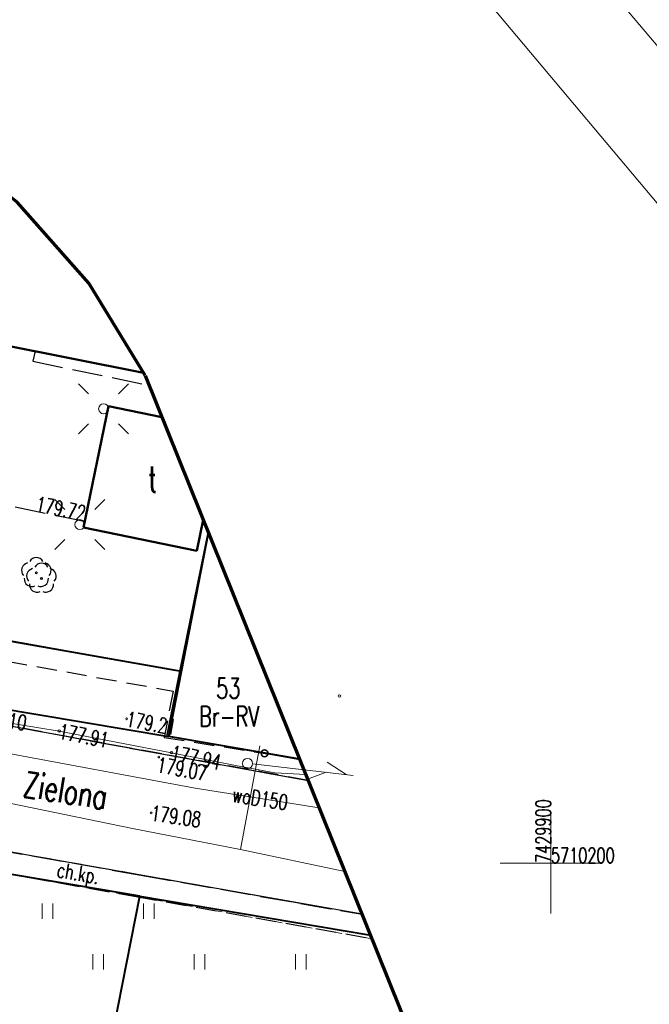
# Model space of a CAD drawing. Header units: metres. Extents: x 7429064 to 7430889, y 5709479 to 5710355.
# Tile 54 of 56: x 7429874 to 7429905, y 5710193 to 5710242. Entities that reach past the tile are written whole.
import ezdxf
from ezdxf.enums import TextEntityAlignment as Align

# ---------------------------------------------------------------- set-up
doc = ezdxf.new("R2010")
doc.units = ezdxf.units.M
for name, pattern in [('1', [0]), ('2_KTCR02', [1.5, 1, -0.5]), ('2_KTJZ01', [2, 1.5, -0.5]), ('2_KTKR01', [0]), ('2_KTPL01', [2, 1.5, -0.5]), ('2_PTTU', [1.5, 1, -0.5]), ('3_EGBU_A', [0]), ('3_KTCR02', [1.5, 1, -0.5]), ('3_KTJZ01', [2, 1.5, -0.5]), ('3_KTKR01', [0]), ('3_KTPL01', [2, 1.5, -0.5]), ('3_PTTU', [1.5, 1, -0.5]), ('4_SUPG_01', [0]), ('4_SUPK_01', [0]), ('4_SUPT_01', [0]), ('4_SUPW_01', [0]), ('5_EGBB01', [0]), ('7_1', [0]), ('7_SUPG_01', [0]), ('7_SUPK_01', [0]), ('7_SUPT_01', [0]), ('7_SUPW_01', [0])]:
    doc.linetypes.add(name, pattern=pattern)
doc.layers.add('_1_X-REFY', color=7, linetype='Continuous')
for name, color, linetype, lineweight in [('arkusz', 252, 'Continuous', 18), ('EGBB_E_T_0', 252, 'Continuous', 20), ('EGBB_L_0', 252, '3_EGBU_A', 50), ('KRZYZE_L_0', 252, '1', 18), ('KRZYZE_T_0', 252, 'Continuous', 18), ('KTCR_E_T_1', 252, 'Continuous', 15), ('KTCR_L_1', 252, '2_KTCR02', 30), ('KTJZ_L_0', 252, '2_KTJZ01', 30), ('KTKR_L_0', 252, '2_KTKR01', 30), ('KTOK_L_4', 252, 'Continuous', 35), ('KTPL_L_0', 252, '2_KTPL01', 30), ('KTUL_E_T_0', 252, 'Continuous', 25), ('OBOP_T_1', 82, 'Continuous', 30), ('PTTU_L_2', 252, '2_PTTU', 18), ('RTPW_T_1', 252, 'Continuous', 15), ('SUPG_E_T_3', 252, 'Continuous', 15), ('SUPG_L_3', 252, '4_SUPG_01', 18), ('SUPK_L_4', 252, '4_SUPK_01', 18), ('SUPT_L_0', 252, '4_SUPT_01', 18), ('SUPW_E_T_0', 252, 'Continuous', 15), ('SUPW_L_0', 252, '4_SUPW_01', 18), ('SUSM_T_0', 252, 'Continuous', 18), ('SUSM_T_3', 252, 'Continuous', 18), ('SUTG_T_0', 252, 'Continuous', 18), ('zakres', 252, 'Continuous', 70)]:
    doc.layers.add(name, color=color, linetype=linetype, lineweight=lineweight)
for name, color, linetype, lineweight, true_color in [('DZIALKA_L_0', 7, '1', 40, 0x008000), ('DZIALKA_T_0', 7, 'Continuous', 40, 0x008000), ('UZYTKI_T_0', 7, 'Continuous', 35, 0x008000)]:
    doc.layers.add(name, color=color, linetype=linetype, lineweight=lineweight, true_color=true_color)
doc.styles.get("Standard").update_dxf_attribs({"font": 'simplex.shx'})

# ---------------------------------------------------------------- blocks, each defined once
blk = doc.blocks.new('3_OBOP02_01')
at = {"linetype": 'Continuous'}
blk.add_circle((0, 0), 0.045, dxfattribs=at)
for centre, start, end in [((0, 0.375), 30.1401, 149.8599), ((-0.357, 0.116), 102.1445, 221.86), ((0.357, 0.116), 318.14, 77.8555), ((-0.22, -0.303), 174.1482, 293.8542), ((0.22, -0.303), 246.1458, 5.8518)]:
    blk.add_arc(centre, 0.375, start, end, dxfattribs=at)
blk = doc.blocks.new('3_PTTU04')
at = {"linetype": 'Continuous'}
for p, q in [((-0.2625, -0.375), (-0.2625, 0.375)), ((0.2625, -0.375), (0.2625, 0.375))]:
    blk.add_line(p, q, dxfattribs=at)
blk = doc.blocks.new('3_RTPW02')
at = {"linetype": 'Continuous'}
blk.add_circle((0, 0), 0.045, dxfattribs=at)
blk = doc.blocks.new('7_SUSM04_01')
at = {"linetype": 'Continuous'}
blk.add_circle((0, 0), 0.25, dxfattribs=at)
blk = doc.blocks.new('7_SUSM01')
at = {"linetype": 'Continuous'}
for p, q in [((-0.742, 0.742), (-1.237, 1.237)), ((0.742, 0.742), (1.237, 1.237)), ((-0.742, -0.742), (-1.237, -1.237)), ((0.742, -0.742), (1.237, -1.237))]:
    blk.add_line(p, q, dxfattribs=at)
blk.add_circle((0, 0), 0.245, dxfattribs=at)
blk = doc.blocks.new('7_SUPS01_04')
at = {"linetype": 'Continuous'}
blk.add_circle((0, 0), 0.0625, dxfattribs=at)
blk = doc.blocks.new('X-ref_MDCP_Szara')
at = {"layer": 'arkusz', "linetype": 'Continuous'}
for p, q in [((7429853.357, 5710302.214), (7429988.342, 5710141.345)), ((7429852.741, 5710295.17), (7429981.298, 5710141.961))]:
    blk.add_line(p, q, dxfattribs=at)
at = {"layer": 'DZIALKA_L_0', "linetype": '1'}
for p, q in [((7429881.76, 5710209.46), (7429883.096, 5710216.317)), ((7429881.76, 5710209.46), (7429856.6, 5710213.91)), ((7429853.07, 5710210.95), (7429881.13, 5710206.25)), ((7429881.13, 5710206.25), (7429881.76, 5710209.46)), ((7429887.602, 5710205.132), (7429881.13, 5710206.25)), ((7429879.7, 5710198.37), (7429851.51, 5710203.13)), ((7429875.74, 5710178.12), (7429879.7, 5710198.37)), ((7429879.7, 5710198.37), (7429891.107, 5710196.428))]:
    blk.add_line(p, q, dxfattribs=at)
at = {"layer": 'EGBB_L_0', "linetype": '5_EGBB01'}
for p, q in [((7429872.85, 5710225.62), (7429879.889, 5710224.21)), ((7429878.15, 5710222.57), (7429876.92, 5710216.58)), ((7429880.795, 5710222.027), (7429878.15, 5710222.57)), ((7429882.52, 5710215.43), (7429882.834, 5710216.957)), ((7429876.92, 5710216.58), (7429882.52, 5710215.43))]:
    blk.add_line(p, q, dxfattribs=at)
at = {"layer": 'EGBB_L_0', "linetype": '3_EGBU_A'}
for p, q in [((7429872.85, 5710225.62), (7429879.889, 5710224.21)), ((7429878.15, 5710222.57), (7429876.92, 5710216.58)), ((7429880.795, 5710222.027), (7429878.15, 5710222.57)), ((7429882.52, 5710215.43), (7429882.834, 5710216.957)), ((7429876.92, 5710216.58), (7429882.52, 5710215.43))]:
    blk.add_line(p, q, dxfattribs=at)
at = {"layer": 'KRZYZE_L_0', "linetype": '1'}
for p, q in [((7429900, 5710197.5), (7429900, 5710202.5)), ((7429897.5, 5710200), (7429902.5, 5710200))]:
    blk.add_line(p, q, dxfattribs=at)
at = {"layer": 'KTCR_L_1', "linetype": '3_KTCR02'}
for p, q in [((7429855.42, 5710213.156), (7429881.347, 5710208.493)), ((7429880.78, 5710205.392), (7429863.475, 5710208.584)), ((7429881.347, 5710208.493), (7429880.899, 5710206.202)), ((7429880.899, 5710206.202), (7429887.584, 5710205.144)), ((7429888.009, 5710204.085), (7429880.78, 5710205.392)), ((7429879.756, 5710199.4), (7429862.572, 5710202.443)), ((7429862.433, 5710201.372), (7429879.527, 5710198.34)), ((7429890.671, 5710197.465), (7429879.756, 5710199.4)), ((7429879.527, 5710198.34), (7429891.15, 5710196.274))]:
    blk.add_line(p, q, dxfattribs=at)
at = {"layer": 'KTJZ_L_0', "linetype": '3_KTJZ01'}
for p, q in [((7429863.475, 5710208.584), (7429880.78, 5710205.392)), ((7429880.78, 5710205.392), (7429888.009, 5710204.085)), ((7429862.572, 5710202.443), (7429879.756, 5710199.4)), ((7429879.756, 5710199.4), (7429890.671, 5710197.465))]:
    blk.add_line(p, q, dxfattribs=at)
at = {"layer": 'KTKR_L_0', "linetype": '3_KTKR01'}
for p, q in [((7429863.475, 5710208.584), (7429880.78, 5710205.392)), ((7429880.78, 5710205.392), (7429888.009, 5710204.085)), ((7429879.756, 5710199.4), (7429862.572, 5710202.443)), ((7429890.671, 5710197.465), (7429879.756, 5710199.4))]:
    blk.add_line(p, q, dxfattribs=at)
at = {"layer": 'KTOK_L_4'}
for p, q in [((7429881.679, 5710209.472), (7429883.077, 5710216.352)), ((7429873.393, 5710210.961), (7429881.679, 5710209.472)), ((7429881.027, 5710206.262), (7429881.679, 5710209.472)), ((7429885.859, 5710205.422), (7429881.027, 5710206.262)), ((7429887.593, 5710205.121), (7429885.859, 5710205.422))]:
    blk.add_line(p, q, dxfattribs=at)
blk.add_circle((7429885.859, 5710205.422), 0.17, dxfattribs=at)
at = {"layer": 'KTPL_L_0', "linetype": '3_KTPL01'}
for p, q in [((7429872.85, 5710225.62), (7429874.528, 5710225.284)), ((7429874.528, 5710225.284), (7429874.41, 5710224.79)), ((7429874.41, 5710224.79), (7429880.162, 5710223.6)), ((7429878.15, 5710222.57), (7429876.98, 5710216.87)), ((7429880.795, 5710222.027), (7429878.15, 5710222.57)), ((7429876.98, 5710216.87), (7429858.16, 5710220.73))]:
    blk.add_line(p, q, dxfattribs=at)
at = {"layer": 'PTTU_L_2', "linetype": '3_PTTU'}
for p, q in [((7429879.527, 5710198.34), (7429862.433, 5710201.372)), ((7429891.156, 5710196.259), (7429879.527, 5710198.34))]:
    blk.add_line(p, q, dxfattribs=at)
at = {"layer": 'SUPG_L_3', "linetype": '7_SUPG_01'}
for p, q in [((7429875.72, 5710206.521), (7429870.289, 5710207.396)), ((7429881.266, 5710205.45), (7429875.72, 5710206.521)), ((7429884.43, 5710204.81), (7429881.266, 5710205.45)), ((7429886.36, 5710204.46), (7429884.43, 5710204.81)), ((7429887.895, 5710204.369), (7429886.36, 5710204.46))]:
    blk.add_line(p, q, dxfattribs=at)
at = {"layer": 'SUPG_L_3', "linetype": '7_1'}
for p, q in [((7429875.72, 5710206.521), (7429870.289, 5710207.396)), ((7429881.266, 5710205.45), (7429875.72, 5710206.521)), ((7429884.43, 5710204.81), (7429881.266, 5710205.45)), ((7429886.36, 5710204.46), (7429884.43, 5710204.81)), ((7429887.895, 5710204.369), (7429886.36, 5710204.46))]:
    blk.add_line(p, q, dxfattribs=at)
at = {"layer": 'SUPK_L_4', "linetype": '7_SUPK_01'}
for p, q in [((7429849.595, 5710207.829), (7429879.34, 5710201.7)), ((7429884.67, 5710200.66), (7429885.62, 5710205.79)), ((7429884.67, 5710200.66), (7429879.34, 5710201.7)), ((7429889.818, 5710199.588), (7429884.67, 5710200.66))]:
    blk.add_line(p, q, dxfattribs=at)
at = {"layer": 'SUPK_L_4', "linetype": '7_1'}
for p, q in [((7429849.595, 5710207.829), (7429879.34, 5710201.7)), ((7429884.67, 5710200.66), (7429885.62, 5710205.79)), ((7429879.34, 5710201.7), (7429884.67, 5710200.66)), ((7429884.67, 5710200.66), (7429889.818, 5710199.588))]:
    blk.add_line(p, q, dxfattribs=at)
at = {"layer": 'SUPT_L_0', "linetype": '7_SUPT_01'}
for p, q in [((7429885.268, 5710204.892), (7429890.237, 5710204.331)), ((7429888.951, 5710204.98), (7429889.889, 5710204.371)), ((7429887.846, 5710204.098), (7429888.895, 5710204.483))]:
    blk.add_line(p, q, dxfattribs=at)
at = {"layer": 'SUPW_L_0', "linetype": '7_SUPW_01'}
for p, q in [((7429882.44, 5710203.69), (7429852.774, 5710209.233)), ((7429888.553, 5710202.733), (7429882.44, 5710203.69))]:
    blk.add_line(p, q, dxfattribs=at)
at = {"layer": 'SUPW_L_0', "linetype": '7_1'}
for p, q in [((7429882.44, 5710203.69), (7429852.774, 5710209.233)), ((7429888.553, 5710202.733), (7429882.44, 5710203.69))]:
    blk.add_line(p, q, dxfattribs=at)
at = {"layer": 'zakres', "linetype": 'Continuous', "lineweight": 70, "flags": 128}
for points in [[(7429879.97, 5710224.078), (7429877.184, 5710228.646), (7429873.638, 5710232.653), (7429869.179, 5710236.144), (7429864.148, 5710238.743), (7429858.721, 5710240.36)], [(7429879.97, 5710224.078), (7429901.822, 5710169.735)]]:
    blk.add_lwpolyline(points, dxfattribs=at)
at = {"layer": 'OBOP_T_1'}
for p in [(7429874.59, 5710214.34), (7429874.84, 5710214.06)]:
    blk.add_blockref('3_OBOP02_01', p, dxfattribs=at)
at = {"layer": 'PTTU_L_2'}
for p in [(7429875.145, 5710197.621), (7429880.145, 5710197.621), (7429877.645, 5710195.121), (7429882.645, 5710195.121), (7429887.645, 5710195.121)]:
    blk.add_blockref('3_PTTU04', p, dxfattribs=at)
at = {"layer": 'RTPW_T_1'}
for p in [(7429876.93, 5710216.88), (7429879.05, 5710207.12), (7429880.632, 5710205.235), (7429880.263, 5710202.475)]:
    blk.add_blockref('3_RTPW02', p, dxfattribs=at)
at = {"layer": 'SUSM_T_0'}
for p in [(7429877.91, 5710222.44), (7429876.74, 5710216.72)]:
    blk.add_blockref('7_SUSM01', p, dxfattribs=at)
at = {"layer": 'SUSM_T_3', "rotation": 158.7099948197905}
blk.add_blockref('7_SUSM04_01', (7429885.02, 5710204.92), dxfattribs=at)
at = {"layer": 'SUTG_T_0'}
for p in [(7429889.56, 5710208.25), (7429875.72, 5710206.521), (7429881.266, 5710205.45)]:
    blk.add_blockref('7_SUPS01_04', p, dxfattribs=at)
at = {"layer": 'DZIALKA_T_0', "width": 0.7}
blk.add_text('53', height=1, dxfattribs=at).set_placement((7429883.47, 5710209.132), align=Align.TOP_LEFT)
at = {"layer": 'EGBB_E_T_0', "width": 0.7}
blk.add_text('t', height=1.25, dxfattribs=at).set_placement((7429880.324, 5710218.966), align=Align.MIDDLE)
at = {"layer": 'KRZYZE_T_0', "width": 0.7}
blk.add_text('7429900', height=0.75, rotation=90, dxfattribs=at).set_placement((7429900, 5710200))
blk.add_text('5710200', height=0.75, dxfattribs=at).set_placement((7429900, 5710200))
at = {"layer": 'KTCR_E_T_1', "width": 0.7}
blk.add_text('ch.kp.', height=0.75, rotation=350.2062, dxfattribs=at).set_placement((7429876.641, 5710199.38), align=Align.MIDDLE)
at = {"layer": 'KTUL_E_T_0', "width": 0.7}
blk.add_text('Zielona', height=1.25, rotation=350.9105, dxfattribs=at).set_placement((7429876.034, 5710203.607), align=Align.MIDDLE)
at = {"layer": 'RTPW_T_1', "width": 0.7}
blk.add_text('179.72', height=0.75, rotation=348.6082, dxfattribs=at).set_placement((7429876.939, 5710216.892), align=Align.RIGHT)
for s, rotation, p in [('179.21', 349.8264, (7429879.05, 5710207.12)), ('179.08', 351.9683, (7429880.263, 5710202.475))]:
    blk.add_text(s, height=0.75, rotation=rotation, dxfattribs=at).set_placement(p, align=Align.MIDDLE_LEFT)
blk.add_text('179.07', height=0.75, rotation=349.7602, dxfattribs=at).set_placement((7429880.632, 5710205.235), align=Align.TOP_LEFT)
at = {"layer": 'SUPG_E_T_3', "width": 0.7}
blk.add_text('gn110', height=0.75, rotation=350.8476, dxfattribs=at).set_placement((7429872.991, 5710206.961), align=Align.MIDDLE)
at = {"layer": 'SUPW_E_T_0', "width": 0.7}
blk.add_text('woD150', height=0.75, rotation=351.1009, dxfattribs=at).set_placement((7429885.643, 5710203.189), align=Align.MIDDLE)
at = {"layer": 'SUTG_T_0', "width": 0.7}
for s, rotation, p in [('177.91', 349.07, (7429875.72, 5710206.521)), ('177.94', 348.5648, (7429881.266, 5710205.45))]:
    blk.add_text(s, height=0.75, rotation=rotation, dxfattribs=at).set_placement(p, align=Align.MIDDLE_LEFT)
at = {"layer": 'UZYTKI_T_0', "width": 0.7}
blk.add_text('Br-RV', height=1, dxfattribs=at).set_placement((7429882.622, 5710207.745), align=Align.TOP_LEFT)

msp = doc.modelspace()

# ---------------------------------------------------------------- block references
at = {"layer": '_1_X-REFY'}
msp.add_blockref('X-ref_MDCP_Szara', (0, 0), dxfattribs=at)

doc.saveas('drawing.dxf')
